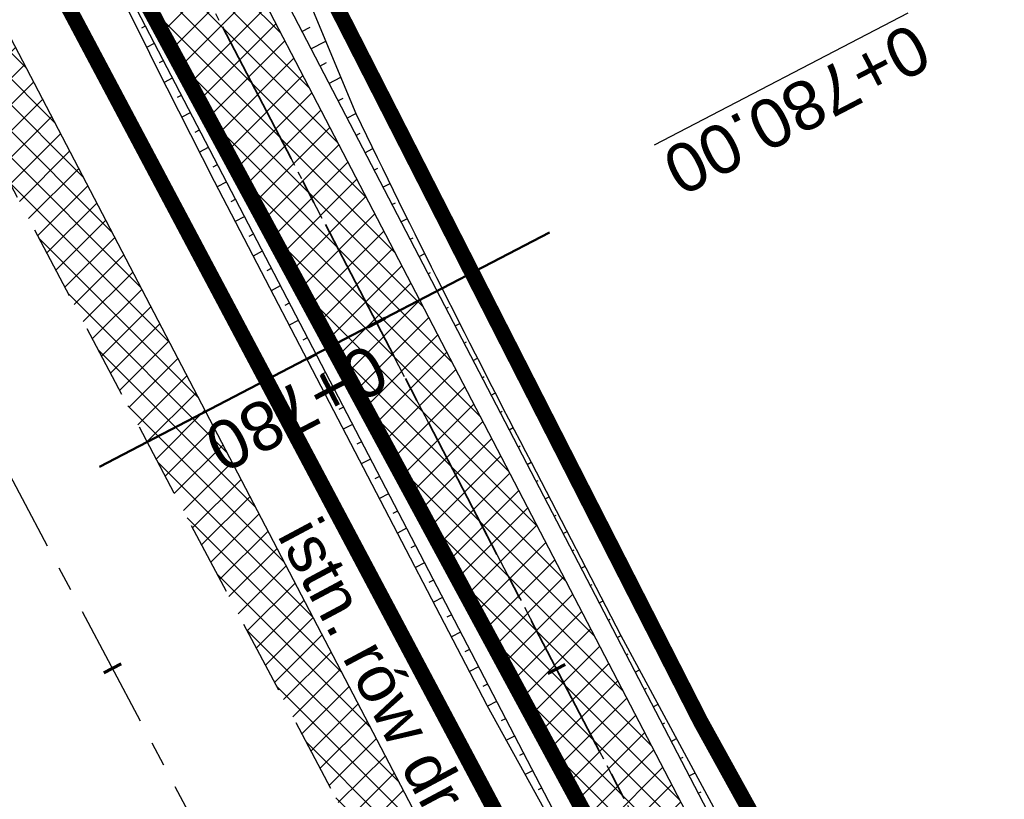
# Model space of a CAD drawing. Header units: metres. Extents: x 7529682 to 7533711, y 5721195 to 5727842.
# Tile 188 of 232: x 7530072 to 7530097, y 5727096 to 5727116. Entities that reach past the tile are written whole.
import ezdxf

# ---------------------------------------------------------------- set-up
doc = ezdxf.new("R2010")
doc.units = ezdxf.units.M
for name, pattern in [('817-dzialki-09-05-04$0$HIDDEN', [0.375, 0.25, -0.125]), ('ACAD_ISO05W100', [33, 24, -3, 0, -3, 0, -3]), ('CENTER', [50.800000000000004, 31.75, -6.35, 6.35, -6.35]), ('CENTER2', [28.575000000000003, 19.05, -3.175, 3.175, -3.175]), ('HIDDEN', [9.524999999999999, 6.35, -3.175])]:
    doc.linetypes.add(name, pattern=pattern)
for name, color, linetype in [('C-DROGI-SYTUACJA', 7, 'Continuous'), ('C-DROGI-SYTUACJA-ETYKIETY', 7, 'Continuous'), ('D-hatch-pobocza', 131, 'Continuous'), ('D-pobocza', 60, 'Continuous'), ('D-rowy', 160, 'Continuous'), ('D-skarpa', 2, 'Continuous'), ('D-skarpa-kreskowanie', 2, 'Continuous')]:
    doc.layers.add(name, color=color, linetype=linetype)
for name, color, linetype, lineweight, true_color in [('D-hatch-ciag-pieszo-rowerowy', 7, 'Continuous', 13, 0xff9f80), ('D-LR-etap-III', 7, '817-dzialki-09-05-04$0$HIDDEN', 50, 0x00008f), ('D-przekroje-pop', 7, 'Continuous', 50, 0x000099)]:
    doc.layers.add(name, color=color, linetype=linetype, lineweight=lineweight, true_color=true_color)
for name, color, linetype, lineweight in [('D-krawędzie', 3, 'Continuous', 30), ('D-obrzeża', 2, 'Continuous', 30), ('D-opisy', 2, 'Continuous', 30), ('D-oś', 10, 'CENTER', 30), ('D-pas-drogowy', 7, 'ACAD_ISO05W100', 50)]:
    doc.layers.add(name, color=color, linetype=linetype, lineweight=lineweight)
doc.layers.add('poprzeczki', color=7, linetype='Continuous', true_color=0x0000c7)
doc.styles.get("Standard").update_dxf_attribs({"font": 'arial.ttf'})
pattern_1 = [(45, (0, 0), (-0.3367596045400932, 0.3367596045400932), []), (135, (0, 0), (-0.3367596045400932, -0.3367596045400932), [])]

# ---------------------------------------------------------------- blocks, each defined once
blk = doc.blocks.new('AeccTickLine')
at = {"color": 0, "linetype": 'ByBlock', "lineweight": -2}
blk.add_line((0, 1), (-3.673819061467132e-16, -1), dxfattribs=at)

msp = doc.modelspace()

# ---------------------------------------------------------------- hatches: boundary and pattern name
at = {"layer": 'D-hatch-ciag-pieszo-rowerowy'}
h = msp.add_hatch(dxfattribs=at)
h.set_pattern_fill('ANSI37', color=256, scale=0.15, style=0)
h.set_pattern_definition(pattern_1)
h.paths.add_polyline_path([(7530087.678862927, 5727092.355615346), (7530089.82643199, 5727093.64472505), (7530088.918086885, 5727095.394145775), (7530067.691098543, 5727136.189728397), (7530050.056161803, 5727169.469378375), (7530031.715691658, 5727204.15672467), (7530016.02393302, 5727233.701768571), (7529998.202331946, 5727267.633669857), (7529996.200073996, 5727266.069395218), (7530013.813315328, 5727232.534205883), (7530029.506689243, 5727202.986120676), (7530047.847139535, 5727168.298814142), (7530065.47768309, 5727135.027454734), (7530086.699342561, 5727094.242115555)])
at = {"layer": 'D-hatch-pobocza'}
h = msp.add_hatch(dxfattribs=at)
h.set_pattern_fill('ANSI37', color=256, scale=0.15, style=0)
h.set_pattern_definition(pattern_1)
h.paths.add_polyline_path([(7530033.2, 5727187.89), (7530019.74, 5727212.96), (7530009.309999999, 5727233.03), (7529993.271317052, 5727263.708224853), (7529991.73786403, 5727262.451863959), (7530006.701701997, 5727234.141132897), (7530044.198460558, 5727163.133456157), (7530082.890091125, 5727090.20043586), (7530088.410620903, 5727079.7730674), (7530090.482093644, 5727079.127608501), (7530082.53, 5727094.32), (7530071.3, 5727115.82), (7530059.019999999, 5727138.69), (7530045.92, 5727163.31)])

# ---------------------------------------------------------------- linework, layer by layer
at = {"layer": 'C-DROGI-SYTUACJA', "color": 10, "linetype": 'CENTER2', "lineweight": 35, "ltscale": 0.2}
msp.add_lwpolyline([(7529994.784814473, 5727271.452278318), (7530014.918624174, 5727233.117987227), (7530030.611190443, 5727203.571422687), (7530048.95165067, 5727168.884096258), (7530066.58439081, 5727135.608591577), (7530088.791572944, 5727092.929201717), (7530119.442360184, 5727037.047053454), (7530133.979593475, 5727010.093640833), (7530160.01702296, 5726961.449550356), (7530183.786607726, 5726917.332915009), (7530204.666096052, 5726877.528243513), (7530227.908566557, 5726832.904262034), (7530259.102442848, 5726774.825526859, 0.06358496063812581), (7530264.988877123, 5726766.578101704), (7530268.469625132, 5726762.818326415, -0.06508397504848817), (7530272.968742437, 5726756.474687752), (7530281.4242284, 5726740.503672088, -0.06508397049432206), (7530284.141528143, 5726733.216691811), (7530284.890711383, 5726729.972348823, 0.06446268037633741), (7530289.361782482, 5726717.936811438), (7530322.483990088, 5726654.998261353), (7530339.922145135, 5726621.886334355)], format="xyb", dxfattribs=at)
at = {"layer": 'D-krawędzie', "linetype": 'HIDDEN', "ltscale": 0.3}
msp.add_lwpolyline([(7529971.475882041, 5727300.786382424), (7530006.701701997, 5727234.141132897), (7530044.198460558, 5727163.133456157), (7530082.890091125, 5727090.20043586), (7530098.687472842, 5727060.36179238), (7530131.997785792, 5726997.210008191), (7530163.821737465, 5726937.096607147), (7530204.081352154, 5726861.012519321), (7530247.819962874, 5726778.438272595), (7530252.219999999, 5726770.26), (7530259.735272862, 5726756.89951491), (7530263.781713, 5726749.286762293), (7530270.196482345, 5726737.095956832), (7530272.433334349, 5726732.818899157), (7530276.00888925, 5726725.597700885), (7530279.7, 5726718.02), (7530284.501430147, 5726708.939695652), (7530291.375516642, 5726695.939652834), (7530296.045865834, 5726687.107244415), (7530304.46414878, 5726671.186868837), (7530316.603827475, 5726648.181421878)], dxfattribs=at)
at = {"layer": 'D-LR-etap-III', "ltscale": 10, "flags": 128}
msp.add_lwpolyline([(7531750.474471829, 5723895.103125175, 0.4, 0.4, 0), (7531750.505, 5723895.13, 0.4, 0.4, 0), (7531682.71, 5724022.92, 0.4, 0.4, 0), (7531619.177023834, 5724147.203692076, 0.4, 0.4, 0), (7531592.308960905, 5724198.48863389, 0.4, 0.4, 0), (7531553.263875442, 5724272.918564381, 0.4, 0.4, 0), (7531504.019999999, 5724366.79, 0.4, 0.4, 0), (7531482.09, 5724407.62, 0.4, 0.4, 0), (7531412.350402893, 5724541.182759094, 0.4, 0.4, 0), (7531388.463669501, 5724586.929768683, 0.4, 0.4, 0), (7531345.12, 5724669.94, 0.4, 0.4, 0), (7531127.66, 5725081.67, 0.4, 0.4, 0), (7531059.253139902, 5725211.040795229, 0.4, 0.4, 0), (7531008.007244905, 5725307.953830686, 0.4, 0.4, 0), (7530964.181635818, 5725390.835555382, 0.4, 0.4, 0), (7530914.557354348, 5725484.683561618, 0.4, 0.4, 0), (7530865.243241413, 5725577.493975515, 0.4, 0.4, 0), (7530840.085257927, 5725624.058651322, 0.4, 0.4, 0), (7530802.559525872, 5725694.924584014, 0.4, 0.4, 0), (7530755.54, 5725787.51, 0.4, 0.4, 0), (7530708.717810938, 5725876.303221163, 0.4, 0.4, 0), (7530695.12, 5725902.09, 0.4, 0.4, 0), (7530642.91397006, 5726001.07839487, 0.4, 0.4, 0), (7530634.934723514, 5726016.146615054, 0.4, 0.4, 0), (7530610.820000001, 5726061.929999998, 0.4, 0.4, 0), (7530610.820000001, 5726061.929999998, 0.4, 0.4, 0), (7530607.21, 5726063.51, 0.4, 0.4, 0), (7530597.42, 5726080.68, 0.4, 0.4, 0), (7530591.16, 5726088.44, 0.4, 0.4, 0), (7530581.28, 5726107.21, 0.4, 0.4, 0), (7530571.29, 5726130.56, 0.4, 0.4, 0), (7530549.554994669, 5726171.527317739, 0.4, 0.4, 0), (7530531.014309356, 5726206.473807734, 0.4, 0.4, 0), (7530516.461208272, 5726236.016618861, 0.4, 0.4, 0), (7530500.798929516, 5726266.141265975, 0.4, 0.4, 0), (7530491.349999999, 5726283.94, 0.4, 0.4, 0), (7530482.4, 5726303.41, 0.4, 0.4, 0), (7530482.4, 5726303.41, 0.4, 0.4, 0), (7530450.41, 5726357.28, 0.4, 0.4, 0), (7530397.759396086, 5726458.499907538, 0.4, 0.4, 0), (7530334.707815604, 5726583.664702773, 0.4, 0.4, 0), (7530303.939274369, 5726645.167943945, 0.4, 0.4, 0), (7530300.509779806, 5726651.777515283, 0.4, 0.4, 0), (7530289.213532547, 5726671.966724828, 0.4, 0.4, 0), (7530281.54, 5726685.57, 0.4, 0.4, 0), (7530261.37085633, 5726724.163374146, 0.4, 0.4, 0), (7530254.03, 5726738.21, 0.4, 0.4, 0), (7530197.219999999, 5726845.06, 0.4, 0.4, 0), (7530194.71, 5726849.15, 0.4, 0.4, 0), (7530195.92, 5726850.75, 0.4, 0.4, 0), (7530170.546669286, 5726892.961489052, 0.4, 0.4, 0), (7530143.174718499, 5726945.065838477, 0.4, 0.4, 0), (7530105.059999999, 5727018.32, 0.4, 0.4, 0), (7530100.059999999, 5727027.16, 0.4, 0.4, 0), (7530062.318670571, 5727099.625398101, 0.4, 0.4, 0), (7530015.378537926, 5727189.420463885, 0.4, 0.4, 0), (7529983.207960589, 5727250.206596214, 0.4, 0.4, 0), (7529953.284293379, 5727306.74720398, 0.4, 0.4, 0), (7529900.67053443, 5727406.15903814, 0.4, 0.4, 0), (7529890.630239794, 5727425.131178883, 0.4, 0.4, 0), (7529875.155383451, 5727454.426350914, 0.4, 0.4, 0), (7529857.560096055, 5727487.787346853, 0.4, 0.4, 0), (7529835.194401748, 5727530.19312405, 0.4, 0.4, 0), (7529811.740544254, 5727574.662079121, 0.4, 0.4, 0), (7529792.101859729, 5727611.922638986, 0.4, 0.4, 0), (7529768.066117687, 5727657.469613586, 0.4, 0.4, 0), (7529755.210566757, 5727682.131373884, 0.4, 0.4, 0), (7529753.309999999, 5727681.13, 0.4, 0.4, 0), (7529739.21, 5727707.77, 0.4, 0.4, 0), (7529735.394745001, 5727711.251990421, 0.4, 0.4, 0), (7529725.42, 5727730.2, 0.4, 0.4, 0), (7529723.55, 5727729.88, 0.4, 0.4, 0), (7529695.566668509, 5727782.932080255, 0.4, 0.4, 0), (7529717.67971874, 5727794.024357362, 0.4, 0.4, 0), (7529736.274870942, 5727758.647400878, 0.4, 0.4, 0), (7529736.274870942, 5727758.647400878, 0.4, 0.4, 0), (7529744.511003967, 5727750.406106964, 0.4, 0.4, 0), (7529744.511003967, 5727750.406106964, 0.4, 0.4, 0), (7529750.282568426, 5727738.549848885, 0.4, 0.4, 0), (7529777.108510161, 5727687.569424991, 0.4, 0.4, 0), (7529796.51537536, 5727651.329932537, 0.4, 0.4, 0), (7529814.937945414, 5727616.793170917, 0.4, 0.4, 0), (7529839.006722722, 5727572.303976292, 0.4, 0.4, 0), (7529860.617626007, 5727532.509108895, 0.4, 0.4, 0), (7529882.348967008, 5727491.504261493, 0.4, 0.4, 0), (7529904.865139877, 5727449.096370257, 0.4, 0.4, 0), (7529920.747384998, 5727418.884773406, 0.4, 0.4, 0), (7529946.676504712, 5727368.547487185, 0.4, 0.4, 0), (7529972.024701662, 5727320.573310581, 0.4, 0.4, 0), (7529987.740014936, 5727290.153392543, 0.4, 0.4, 0), (7529996.497385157, 5727273.661630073, 0.4, 0.4, 0), (7530017.541471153, 5727234.202689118, 0.4, 0.4, 0), (7530033.053657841, 5727204.864166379, 0.4, 0.4, 0), (7530051.622983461, 5727170.222745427, 0.4, 0.4, 0), (7530069.276612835, 5727137.015751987, 0.4, 0.4, 0), (7530089.385386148, 5727097.533639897, 0.4, 0.4, 0), (7530109.712512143, 5727060.746615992, 0.4, 0.4, 0), (7530136.769722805, 5727011.640131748, 0.4, 0.4, 0), (7530162.446686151, 5726962.743777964, 0.4, 0.4, 0), (7530187.674104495, 5726916.992101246, 0.4, 0.4, 0), (7530207.820739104, 5726879.335323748, 0.4, 0.4, 0), (7530230.625609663, 5726834.518686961, 0.4, 0.4, 0), (7530262.288093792, 5726776.61832811, 0.4, 0.4, 0), (7530277.509672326, 5726760.213143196, 0.4, 0.4, 0), (7530286.036865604, 5726744.106684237, 0.4, 0.4, 0), (7530288.097472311, 5726735.884066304, 0.4, 0.4, 0), (7530290.393870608, 5726725.046963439, 0.4, 0.4, 0), (7530296.17664807, 5726713.582980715, 0.4, 0.4, 0), (7530302.726195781, 5726701.18226779, 0.4, 0.4, 0), (7530325.685047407, 5726657.466383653, 0.4, 0.4, 0), (7530343.243978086, 5726623.648592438, 0.4, 0.4, 0), (7530360.229820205, 5726591.746871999, 0.4, 0.4, 0), (7530383.20855044, 5726548.059469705, 0.4, 0.4, 0), (7530406.017875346, 5726503.605514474, 0.4, 0.4, 0), (7530427.464919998, 5726462.620289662, 0.4, 0.4, 0), (7530447.9278544, 5726424.388014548, 0.4, 0.4, 0), (7530471.126878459, 5726379.920667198, 0.4, 0.4, 0), (7530490.501003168, 5726343.033350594, 0.4, 0.4, 0), (7530509.499458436, 5726306.733076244, 0.4, 0.4, 0), (7530529.890269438, 5726267.244072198, 0.4, 0.4, 0), (7530543.852446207, 5726238.990319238, 0.4, 0.4, 0), (7530554.808897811, 5726218.943990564, 0.4, 0.4, 0), (7530559.027108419, 5726212.223286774, 0.4, 0.4, 0), (7530563.060988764, 5726206.409670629, 0.4, 0.4, 0), (7530566.93354971, 5726200.463543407, 0.4, 0.4, 0), (7530569.771022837, 5726194.901501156, 0.4, 0.4, 0), (7530571.47319415, 5726191.282350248, 0.4, 0.4, 0), (7530572.839142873, 5726188.024533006, 0.4, 0.4, 0), (7530575.295071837, 5726182.034664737, 0.4, 0.4, 0), (7530579.736851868, 5726173.306070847, 0.4, 0.4, 0), (7530583.3, 5726167.41, 0.4, 0.4, 0), (7530593.4, 5726163.33, 0.4, 0.4, 0), (7530598.618375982, 5726155.264489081, 0.4, 0.4, 0), (7530608.258304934, 5726140.497132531, 0.4, 0.4, 0), (7530603.269999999, 5726136.83, 0.4, 0.4, 0), (7530606.53, 5726131.84, 0.4, 0.4, 0), (7530604.239057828, 5726124.21679044, 0.4, 0.4, 0), (7530605.847136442, 5726121.630127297, 0.4, 0.4, 0), (7530608.971611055, 5726116.164124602, 0.4, 0.4, 0), (7530618.114293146, 5726097.791111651, 0.4, 0.4, 0), (7530651.213125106, 5726034.959524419, 0.4, 0.4, 0), (7530670.243741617, 5725998.61095082, 0.4, 0.4, 0), (7530698.075474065, 5725945.952624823, 0.4, 0.4, 0), (7530716.505955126, 5725911.3051464, 0.4, 0.4, 0), (7530735.223454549, 5725875.667401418, 0.4, 0.4, 0), (7530752.504235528, 5725842.154920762, 0.4, 0.4, 0), (7530778.310652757, 5725793.501254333, 0.4, 0.4, 0), (7530797.499961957, 5725756.381811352, 0.4, 0.4, 0), (7530812.518974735, 5725728.28874362, 0.4, 0.4, 0), (7530820.039295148, 5725713.160404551, 0.4, 0.4, 0), (7530822.422446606, 5725710.193574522, 0.4, 0.4, 0), (7530833.154893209, 5725688.800634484, 0.4, 0.4, 0), (7530849.629354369, 5725656.158601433, 0.4, 0.4, 0), (7530867.98290276, 5725621.963939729, 0.4, 0.4, 0), (7530872.629809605, 5725612.88760475, 0.4, 0.4, 0), (7530880.354488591, 5725597.594500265, 0.4, 0.4, 0), (7530883.839446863, 5725593.389159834, 0.4, 0.4, 0), (7530891.782113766, 5725587.763349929, 0.4, 0.4, 0), (7530895.038670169, 5725584.280746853, 0.4, 0.4, 0), (7530897.033644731, 5725580.941110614, 0.4, 0.4, 0), (7530900.951646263, 5725579.945856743, 0.4, 0.4, 0), (7530904.80970798, 5725571.977328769, 0.4, 0.4, 0), (7530903.682362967, 5725568.566434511, 0.4, 0.4, 0), (7530908.900614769, 5725558.844845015, 0.4, 0.4, 0), (7530910.252030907, 5725545.671606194, 0.4, 0.4, 0), (7530912.872986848, 5725538.645543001, 0.4, 0.4, 0), (7530945.278171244, 5725478.464284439, 0.4, 0.4, 0), (7530959.692318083, 5725450.24628822, 0.4, 0.4, 0), (7531002.82670893, 5725368.192370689, 0.4, 0.4, 0), (7531044.703532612, 5725290.314293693, 0.4, 0.4, 0), (7531064.098839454, 5725253.212562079, 0.4, 0.4, 0), (7531083.010253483, 5725216.677517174, 0.4, 0.4, 0), (7531113.013137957, 5725158.465613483, 0.4, 0.4, 0), (7531137.364304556, 5725113.07076138, 0.4, 0.4, 0), (7531150.830830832, 5725086.711759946, 0.4, 0.4, 0), (7531159.745663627, 5725076.640848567, 0.4, 0.4, 0), (7531166.309999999, 5725074.58, 0.4, 0.4, 0), (7531172.29, 5725062.58, 0.4, 0.4, 0), (7531170.589828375, 5725055.605912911, 0.4, 0.4, 0), (7531173.732823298, 5725044.080706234, 0.4, 0.4, 0), (7531215.342008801, 5724964.859648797, 0.4, 0.4, 0), (7531238.054496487, 5724921.684649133, 0.4, 0.4, 0), (7531262.389821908, 5724875.282876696, 0.4, 0.4, 0), (7531295.587160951, 5724811.265731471, 0.4, 0.4, 0), (7531348.487908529, 5724712.362812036, 0.4, 0.4, 0), (7531363.740817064, 5724682.68394264, 0.4, 0.4, 0), (7531366.986905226, 5724675.865317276, 0.4, 0.4, 0), (7531382.541261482, 5724646.110625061, 0.4, 0.4, 0), (7531401.299165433, 5724610.874551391, 0.4, 0.4, 0), (7531428.964837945, 5724558.862274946, 0.4, 0.4, 0), (7531449.111202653, 5724520.397801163, 0.4, 0.4, 0), (7531477.292992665, 5724465.831467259, 0.4, 0.4, 0), (7531500.996290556, 5724421.112506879, 0.4, 0.4, 0), (7531512.121834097, 5724400.549045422, 0.4, 0.4, 0), (7531513.78163794, 5724396.757451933, 0.4, 0.4, 0), (7531526.32, 5724379.39, 0.4, 0.4, 0), (7531566.783642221, 5724302.73628205, 0.4, 0.4, 0), (7531578.579156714, 5724282.774819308, 0.4, 0.4, 0), (7531584.232619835, 5724273.111246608, 0.4, 0.4, 0), (7531590.109283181, 5724263.508189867, 0.4, 0.4, 0), (7531593.027899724, 5724258.771479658, 0.4, 0.4, 0), (7531595.711841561, 5724254.226824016, 0.4, 0.4, 0), (7531601.659976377, 5724243.898197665, 0.4, 0.4, 0), (7531606.097733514, 5724235.986407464, 0.4, 0.4, 0), (7531609.382207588, 5724230.799061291, 0.4, 0.4, 0), (7531611.580260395, 5724227.671180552, 0.4, 0.4, 0), (7531612.707802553, 5724225.86410867, 0.4, 0.4, 0), (7531618.665224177, 5724214.480919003, 0.4, 0.4, 0), (7531619.885522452, 5724212.333950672, 0.4, 0.4, 0), (7531620.931818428, 5724210.787064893, 0.4, 0.4, 0), (7531623.518605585, 5724207.111542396, 0.4, 0.4, 0), (7531626.143926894, 5724203.61306897, 0.4, 0.4, 0), (7531632.022984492, 5724196.485954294, 0.4, 0.4, 0), (7531653.949089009, 5724152.617641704, 0.4, 0.4, 0), (7531656.750690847, 5724143.103797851, 0.4, 0.4, 0), (7531659.61440691, 5724133.254504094, 0.4, 0.4, 0), (7531661.627147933, 5724128.646047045, 0.4, 0.4, 0.01093811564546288), (7531674.314987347, 5724101.43546424, 0.4, 0.4, 0), (7531685.137626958, 5724081.408252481, 0.4, 0.4, 0), (7531692.159945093, 5724066.277333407, 0.4, 0.4, 0), (7531699.662164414, 5724051.388120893, 0.4, 0.4, 0), (7531704.480624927, 5724040.808561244, 0.4, 0.4, 0), (7531704.480624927, 5724040.808561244, 0.4, 0.4, 0), (7531704.401251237, 5724037.368913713, 0.4, 0.4, 0), (7531720.383609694, 5724003.441317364, 0.4, 0.4, 0), (7531728.79890528, 5723986.206298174, 0.4, 0.4, 0), (7531733.237926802, 5723977.192631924, 0.4, 0.4, 0), (7531736.750027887, 5723969.505210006, 0.4, 0.4, 0), (7531737.336143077, 5723968.518916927, 0.4, 0.4, 0), (7531738.285051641, 5723967.699360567, 0.4, 0.4, 0), (7531742.180915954, 5723962.346428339, 0.4, 0.4, 0), (7531744.286141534, 5723958.615526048, 0.4, 0.4, 0), (7531755.393260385, 5723944.192617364, 0.4, 0.4, 0), (7531758.69, 5723936.76, 0.4, 0.4, 0), (7531780.08, 5723929.25, 0.4, 0.4, 0), (7531792.611989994, 5723906.337708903, 0.4, 0.4, 0), (7531792.611989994, 5723906.337708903, 0.4, 0.4, 0), (7531756.962094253, 5723883.055323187, 0.4, 0.4, 0), (7531750.46, 5723895.130000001, 0.4, 0.4, 0), (7531750.46, 5723895.130000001, 0, 0, 0)], format="xyseb", dxfattribs=at)
at = {"layer": 'D-obrzeża'}
for points in [[(7530255.070830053, 5726779.690066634), (7530226.803596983, 5726832.319792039), (7530203.558300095, 5726876.949199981), (7530182.682878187, 5726916.746119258), (7530158.915773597, 5726960.858151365), (7530132.878471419, 5727009.502004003), (7530118.344271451, 5727036.449792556), (7530087.649834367, 5727092.411522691), (7530086.699342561, 5727094.242115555), (7530065.47768309, 5727135.027454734), (7530047.847139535, 5727168.298814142), (7530029.506689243, 5727202.986120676), (7530013.813315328, 5727232.534205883), (7529993.681375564, 5727270.864936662)], [(7530097.920401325, 5727078.884914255), (7530089.894115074, 5727093.518343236), (7530067.691098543, 5727136.189728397), (7530050.056161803, 5727169.469378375), (7530031.715691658, 5727204.15672467), (7530016.02393302, 5727233.701768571), (7529998.204604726, 5727267.629342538)]]:
    msp.add_lwpolyline(points, dxfattribs=at)
at = {"layer": 'D-oś', "ltscale": 0.1}
msp.add_lwpolyline([(7530313.508365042, 5726646.547986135), (7530301.370075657, 5726669.550802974), (7530292.95179271, 5726685.471178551), (7530288.281443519, 5726694.303586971), (7530281.407357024, 5726707.303629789), (7530276.578826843, 5726716.435184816), (7530272.867295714, 5726724.054807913), (7530269.313944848, 5726731.231162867), (7530267.097066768, 5726735.470028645), (7530260.687746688, 5726747.650478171), (7530256.664309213, 5726755.219954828), (7530249.153360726, 5726768.572752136), (7530244.732367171, 5726776.789976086), (7530200.987754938, 5726859.375553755), (7530160.728462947, 5726935.45903188), (7530128.903273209, 5726995.57477155), (7530095.592978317, 5727058.726521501), (7530079.798237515, 5727088.5601794), (7530041.105041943, 5727161.496149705), (7530003.607351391, 5727232.505591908), (7529968.380651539, 5727299.152506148)], dxfattribs=at)
at = {"layer": 'D-oś', "ltscale": 0.03}
msp.add_lwpolyline([(7529994.784814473, 5727271.452278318), (7530014.918624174, 5727233.117987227), (7530030.611190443, 5727203.571422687), (7530048.95165067, 5727168.884096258), (7530066.58439081, 5727135.608591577), (7530088.791572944, 5727092.929201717), (7530119.442360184, 5727037.047053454), (7530133.979593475, 5727010.093640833), (7530160.01702296, 5726961.449550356), (7530183.786607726, 5726917.332915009), (7530204.666096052, 5726877.528243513), (7530227.908566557, 5726832.904262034), (7530259.102442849, 5726774.825526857, 0.06358496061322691), (7530264.988877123, 5726766.578101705), (7530268.469625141, 5726762.818326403, -0.06508397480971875), (7530272.968742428, 5726756.474687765), (7530281.424228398, 5726740.503672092, -0.06508397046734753), (7530284.141528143, 5726733.216691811), (7530284.890711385, 5726729.972348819, 0.06446268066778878), (7530289.361782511, 5726717.936811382), (7530322.48423269, 5726654.997800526)], format="xyb", dxfattribs=at)
at = {"layer": 'D-pas-drogowy', "ltscale": 0.2, "flags": 128}
msp.add_lwpolyline([(7531633.018560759, 5724182.834272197, 0.4, 0.4, 0), (7531617.558899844, 5724211.608162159, 0.4, 0.4, 0), (7531566.783642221, 5724302.73628205, 0.4, 0.4, 0), (7531538.419082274, 5724356.469679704, 0.4, 0.4, 0), (7531526.32, 5724379.39, 0.4, 0.4, 0), (7531516.102085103, 5724393.607319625, 0.4, 0.4, 0.001485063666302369), (7531513.78037409, 5724396.837773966, 0.4, 0.4, 0), (7531501.87, 5724413.41, 0.4, 0.4, 0), (7531474.926107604, 5724464.507896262, 0.4, 0.4, 0), (7531446.200436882, 5724518.992313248, 0.4, 0.4, 0), (7531424.962185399, 5724559.262257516, 0.4, 0.4, 0), (7531398.444460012, 5724609.565801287, 0.4, 0.4, 0), (7531379.647455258, 5724645.216004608, 0.4, 0.4, 0), (7531365.23, 5724672.56, 0.4, 0.4, 0), (7531341.305752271, 5724717.915356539, 0.4, 0.4, 0), (7531312.899996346, 5724771.788898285, 0.4, 0.4, 0), (7531292.590923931, 5724810.306502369, 0.4, 0.4, 0), (7531259.391619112, 5724873.271351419, 0.4, 0.4, 0), (7531233.740401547, 5724921.922582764, 0.4, 0.4, 0), (7531203.072738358, 5724980.092044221, 0.4, 0.4, 0), (7531173.471398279, 5725036.225177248, 0.4, 0.4, 0), (7531168.269999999, 5725046.09, 0.4, 0.4, 0), (7531172.29, 5725062.58, 0.4, 0.4, 0), (7531166.309999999, 5725074.58, 0.4, 0.4, 0), (7531150.32, 5725079.6, 0.4, 0.4, 0), (7531141.5, 5725096.43, 0.4, 0.4, 0), (7531109.311735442, 5725157.814415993, 0.4, 0.4, 0), (7531086.641300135, 5725201.047918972, 0.4, 0.4, 0), (7531059.198258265, 5725253.383662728, 0.4, 0.4, 0), (7531028.206828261, 5725312.48946212, 0.4, 0.4, 0), (7530999.104694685, 5725367.990143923, 0.4, 0.4, 0), (7530956.247527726, 5725449.724815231, 0.4, 0.4, 0), (7530924.397774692, 5725510.463768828, 0.4, 0.4, 0), (7530897.509999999, 5725561.74, 0.4, 0.4, 0), (7530894.46, 5725566.14, 0.4, 0.4, 0), (7530892.16, 5725570.49, 0.4, 0.4, 0), (7530869.362688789, 5725613.307018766, 0.4, 0.4, 0), (7530861.693971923, 5725627.704613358, 0.4, 0.4, 0), (7530852.74, 5725644.52, 0.4, 0.4, 0), (7530831.509999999, 5725684.2, 0.4, 0.4, 0), (7530811.13, 5725722.52, 0.4, 0.4, 0), (7530792.3476413, 5725757.940652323, 0.4, 0.4, 0), (7530768.03, 5725803.8, 0.4, 0.4, 0), (7530748.768542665, 5725840.178507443, 0.4, 0.4, 0), (7530727.7, 5725879.97, 0.4, 0.4, 0), (7530712.0981582, 5725909.54523909, 0.4, 0.4, 0), (7530693.644105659, 5725944.645156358, 0.4, 0.4, 0), (7530665.702224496, 5725997.538976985, 0.4, 0.4, 0), (7530641.759999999, 5726042.88, 0.4, 0.4, 0), (7530616.5, 5726091.48, 0.4, 0.4, 0), (7530604.628439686, 5726114.319880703, 0.4, 0.4, -0.007762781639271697), (7530602.5, 5726118.43, 0.4, 0.4, 0), (7530603.992037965, 5726123.394821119, 0.4, 0.4, 0), (7530606.53, 5726131.84, 0.4, 0.4, 0), (7530603.269999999, 5726136.83, 0.4, 0.4, 0), (7530593.775620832, 5726151.368713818, 0.4, 0.4, 0), (7530590.202637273, 5726156.84001263, 0.4, 0.4, 0), (7530583.3, 5726167.41, 0.4, 0.4, 0), (7530580.578343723, 5726170.427567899, 0.4, 0.4, 0), (7530575.849999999, 5726175.67, 0.4, 0.4, 0), (7530569.009999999, 5726186.66, 0.4, 0.4, 0), (7530562.555322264, 5726199.189409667, 0.4, 0.4, 0), (7530555.67, 5726211.39, 0.4, 0.4, 0), (7530548.29, 5726224.23, 0.4, 0.4, 0), (7530540.58, 5726237.71, 0.4, 0.4, 0), (7530532.679999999, 5726252.65, 0.4, 0.4, 0), (7530524.059999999, 5726269.35, 0.4, 0.4, 0), (7530502.82, 5726309.91, 0.4, 0.4, 0), (7530488.83, 5726336.63, 0.4, 0.4, 0), (7530466.03, 5726380.16, 0.4, 0.4, 0), (7530438.469999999, 5726432.77, 0.4, 0.4, 0), (7530424.53, 5726459.09, 0.4, 0.4, 0), (7530401.63, 5726502.97, 0.4, 0.4, 0), (7530383.38, 5726538.06, 0.4, 0.4, 0), (7530353.969999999, 5726593.52, 0.4, 0.4, 0), (7530338.469999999, 5726622.74, 0.4, 0.4, 0), (7530322.009999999, 5726653.88, 0.4, 0.4, 0), (7530297.54, 5726700.33, 0.4, 0.4, 0), (7530287.38, 5726719.6, 0.4, 0.4, 0), (7530285.94993921, 5726722.315508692, 0.4, 0.4, 0), (7530280.259999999, 5726733.12, 0.4, 0.4, 0), (7530266.73, 5726758.74, 0.4, 0.4, 0), (7530260.42, 5726770.47, 0.4, 0.4, 0), (7530253.25, 5726783.82, 0.4, 0.4, 0), (7530244.95, 5726799.33, 0.4, 0.4, 0), (7530239.389999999, 5726808.49, 0.4, 0.4, 0), (7530238.29, 5726807.9, 0.4, 0.4, 0), (7530218.11, 5726850.67, 0.4, 0.4, 0), (7530175.906646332, 5726928.168028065, 0.4, 0.4, 0), (7530096.679999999, 5727076.15, 0.4, 0.4, 0), (7530094.679999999, 5727079.89, 0.4, 0.4, 0), (7530064.59693469, 5727135.522637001, 0.4, 0.4, 0), (7530046.730970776, 5727168.8921561, 0.4, 0.4, 0), (7530025.803045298, 5727208.461374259, 0.4, 0.4, 0), (7530012.846501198, 5727232.979315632, 0.4, 0.4, 0), (7529994.15, 5727268.45, 0.4, 0.4, 0), (7529981.670868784, 5727291.93018666, 0.4, 0.4, 0), (7529949.889999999, 5727351.73, 0.4, 0.4, 0), (7529924.75, 5727399.03, 0.4, 0.4, 0), (7529915.515824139, 5727417.099754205, 0.4, 0.4, 0), (7529885.83, 5727475.19, 0.4, 0.4, 0), (7529862.559999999, 5727519.97, 0.4, 0.4, 0), (7529852.984923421, 5727538.191086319, 0.4, 0.4, 0), (7529836.513084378, 5727569.51130111, 0.4, 0.4, 0), (7529815.36890814, 5727609.140983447, 0.4, 0.4, 0), (7529792.795203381, 5727651.247499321, 0.4, 0.4, 0), (7529774.199114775, 5727685.858348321, 0.4, 0.4, 0), (7529746.966026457, 5727736.059440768, 0.4, 0.4, 0), (7529733.92, 5727757.62, 0.4, 0.4, 0), (7529708.607472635, 5727806.388536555, 0.4, 0.4, 0), (7529688.491967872, 5727796.344621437, 0.4, 0.4, 0), (7529723.55, 5727729.88, 0.4, 0.4, 0), (7529725.42, 5727730.2, 0.4, 0.4, 0), (7529735.38, 5727711.28, 0.4, 0.4, 0), (7529739.21, 5727707.77, 0.4, 0.4, 0), (7529753.309999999, 5727681.13, 0.4, 0.4, 0), (7529755.178396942, 5727682.114424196, 0.4, 0.4, 0), (7529792.101859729, 5727611.922638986, 0.4, 0.4, 0), (7529811.740544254, 5727574.662079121, 0.4, 0.4, 0), (7529835.194401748, 5727530.19312405, 0.4, 0.4, 0), (7529857.560096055, 5727487.787346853, 0.4, 0.4, 0), (7529875.155383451, 5727454.426350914, 0.4, 0.4, 0), (7529890.630239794, 5727425.131178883, 0.4, 0.4, 0), (7529900.67053443, 5727406.15903814, 0.4, 0.4, 0), (7529953.284293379, 5727306.74720398, 0.4, 0.4, 0), (7529983.207960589, 5727250.206596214, 0.4, 0.4, 0), (7530015.378537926, 5727189.420463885, 0.4, 0.4, 0), (7530062.318670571, 5727099.625398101, 0.4, 0.4, 0), (7530100.059999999, 5727027.16, 0.4, 0.4, 0), (7530105.059999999, 5727018.32, 0.4, 0.4, 0), (7530143.174718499, 5726945.065838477, 0.4, 0.4, 0), (7530170.546669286, 5726892.961489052, 0.4, 0.4, 0), (7530195.92, 5726850.75, 0.4, 0.4, 0), (7530194.71, 5726849.15, 0.4, 0.4, 0), (7530197.219999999, 5726845.06, 0.4, 0.4, 0), (7530254.03, 5726738.21, 0.4, 0.4, 0), (7530261.37085633, 5726724.163374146, 0.4, 0.4, 0), (7530281.54, 5726685.57, 0.4, 0.4, 0), (7530289.213532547, 5726671.966724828, 0.4, 0.4, 0), (7530300.509779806, 5726651.777515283, 0.4, 0.4, 0), (7530303.939274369, 5726645.167943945, 0.4, 0.4, 0), (7530334.707815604, 5726583.664702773, 0.4, 0.4, 0), (7530397.759396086, 5726458.499907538, 0.4, 0.4, 0), (7530450.41, 5726357.28, 0.4, 0.4, 0), (7530482.4, 5726303.41, 0.4, 0.4, 0), (7530483.687990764, 5726301.003383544, 0.4, 0.4, 0), (7530491.349999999, 5726283.94, 0.4, 0.4, 0), (7530512.67, 5726243.78, 0.4, 0.4, 0), (7530529.429999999, 5726209.46, 0.4, 0.4, 0), (7530571.29, 5726130.56, 0.4, 0.4, 0), (7530581.28, 5726107.21, 0.4, 0.4, 0), (7530591.16, 5726088.44, 0.4, 0.4, 0), (7530597.42, 5726080.68, 0.4, 0.4, 0), (7530607.21, 5726063.51, 0.4, 0.4, 0), (7530610.820000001, 5726061.929999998, 0.4, 0.4, 0), (7530634.934723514, 5726016.146615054, 0.4, 0.4, 0), (7530642.91397006, 5726001.07839487, 0.4, 0.4, 0), (7530695.12, 5725902.09, 0.4, 0.4, 0), (7530708.717810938, 5725876.303221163, 0.4, 0.4, 0), (7530755.54, 5725787.51, 0.4, 0.4, 0), (7530802.559525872, 5725694.924584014, 0.4, 0.4, 0), (7530840.085257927, 5725624.058651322, 0.4, 0.4, 0), (7530865.243241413, 5725577.493975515, 0.4, 0.4, 0), (7530914.557354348, 5725484.683561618, 0.4, 0.4, 0), (7530964.181635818, 5725390.835555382, 0.4, 0.4, 0), (7531008.007244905, 5725307.953830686, 0.4, 0.4, 0), (7531059.253139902, 5725211.040795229, 0.4, 0.4, 0), (7531127.66, 5725081.67, 0.4, 0.4, 0), (7531345.12, 5724669.94, 0.4, 0.4, 0), (7531388.463669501, 5724586.929768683, 0.4, 0.4, 0), (7531412.350402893, 5724541.182759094, 0.4, 0.4, 0), (7531482.09, 5724407.62, 0.4, 0.4, 0), (7531504.019999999, 5724366.79, 0.4, 0.4, 0), (7531519.374444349, 5724337.520497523, 0.4, 0.4, 0), (7531563.748815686, 5724252.931583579, 0.4, 0.4, 0), (7531602.175111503, 5724179.681224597, 0.4, 0.4, 0), (7531619.177023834, 5724147.203692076, 0.4, 0.4, 0), (7531625.038493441, 5724135.63500206, 0.4, 0.4, 0), (7531656.796442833, 5724073.31633882, 0.4, 0.4, 0), (7531675.12, 5724037.36, 0.4, 0.4, 0), (7531682.71, 5724022.92, 0.4, 0.4, 0), (7531705.565196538, 5723979.810545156, 0.4, 0.4, 0), (7531736.605941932, 5723921.261514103, 0.4, 0.4, 0), (7531750.46, 5723895.130000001, 0.4, 0.4, 0), (7531740.769999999, 5723886.56, 0.4, 0.4, 0), (7531732.86, 5723885, 0.4, 0.4, 0), (7531722.179999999, 5723887.77, 0.4, 0.4, 0), (7531729.87, 5723862.17, 0.4, 0.4, 0), (7531742.92, 5723861.93, 0.4, 0.4, 0), (7531763.71, 5723859.52, 0.4, 0.4, 0), (7531768.42, 5723854.12, 0.4, 0.4, 0), (7531787.42, 5723817.97, 0.4, 0.4, 0), (7531795.57, 5723809.82, 0.4, 0.4, 0), (7531816.346897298, 5723819.850397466, 0.4, 0.4, 0), (7531816.346897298, 5723819.850397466, 0.4, 0.4, 0), (7531805.059999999, 5723843.23, 0.4, 0.4, 0), (7531803.61, 5723886.23, 0.4, 0.4, 0), (7531803.61, 5723886.23, 0.4, 0.4, 0), (7531780.08, 5723929.25, 0.4, 0.4, 0), (7531758.69, 5723936.76, 0.4, 0.4, 0), (7531749.3590272, 5723946.412126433, 0.4, 0.4, 0), (7531742.71, 5723953.29, 0.4, 0.4, 0), (7531735.177368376, 5723967.877529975, 0.4, 0.4, 0), (7531722.37, 5723992.68, 0.4, 0.4, 0), (7531705.041669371, 5724030.885563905, 0.4, 0.4, 0), (7531699.469999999, 5724043.17, 0.4, 0.4, 0), (7531692.69, 5724058.11, 0.4, 0.4, 0), (7531679.672010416, 5724084.016803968, 0.4, 0.4, 0), (7531674.55, 5724094.21, 0.4, 0.4, 0), (7531666.633166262, 5724114.002855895, 0.4, 0.4, 0), (7531649, 5724153.82, 0.4, 0.4, 0), (7531641.49, 5724149.34, 0.4, 0.4, 0), (7531626.04, 5724179.34, 0.4, 0.4, 0), (7531633.03, 5724182.84, 0, 0, 0)], format="xyseb", dxfattribs=at)
at = {"layer": 'D-pobocza'}
for points in [[(7529998.605358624, 5727267.941621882), (7530016.466056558, 5727233.935281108), (7530032.157492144, 5727204.390845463), (7530050.498179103, 5727169.703089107), (7530068.133781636, 5727136.422183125), (7530090.335136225, 5727093.753992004), (7530120.979684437, 5727037.883218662), (7530135.521164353, 5727010.921932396), (7530161.558772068, 5726962.277508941), (7530185.331829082, 5726918.154429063), (7530206.217010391, 5726878.338904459), (7530218.181818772, 5726855.367276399)], [(7529995.799622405, 5727265.75654029), (7530013.37119179, 5727232.300693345), (7530029.06488876, 5727202.751999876), (7530047.405122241, 5727168.065103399), (7530065.034999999, 5727134.795000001), (7530087.248009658, 5727092.104411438), (7530117.905035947, 5727036.210888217), (7530132.438022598, 5727009.265349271), (7530158.475273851, 5726960.621591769), (7530182.241386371, 5726916.511400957), (7530203.115181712, 5726876.717582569), (7530214.729929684, 5726854.418046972)], [(7530090.482093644, 5727079.127608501), (7530082.53, 5727094.32), (7530071.3, 5727115.82), (7530059.019999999, 5727138.69), (7530045.92, 5727163.31), (7530033.2, 5727187.89), (7530019.74, 5727212.96), (7530009.309999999, 5727233.03), (7529993.271317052, 5727263.708224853)]]:
    msp.add_lwpolyline(points, dxfattribs=at)
at = {"layer": 'D-przekroje-pop', "extrusion": (0.4615801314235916, -0.8870985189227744, 0), "elevation": -1604772.986915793}
msp.add_lwpolyline([(9323447.921297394, 0), (9323442.921297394, 0), (9323434.921297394, 0)], dxfattribs=at)
at = {"layer": 'D-rowy', "linetype": 'HIDDEN', "ltscale": 0.1, "const_width": 0.4, "flags": 128}
msp.add_lwpolyline([(7530210.965394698, 5726857.16211251), (7530158.808792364, 5726954.519938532), (7530122.464669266, 5727022.753138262), (7530095.922217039, 5727072.858853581), (7530086.314342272, 5727091.113489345), (7530063.160349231, 5727134.708802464), (7530033.596430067, 5727190.758948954), (7530021.340025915, 5727213.675792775), (7530002.618519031, 5727249.035669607), (7529995.395546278, 5727262.502730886), (7529988.788851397, 5727275.205991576), (7529976.334113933, 5727299.005978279), (7529958.125259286, 5727333.487695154), (7529939.362448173, 5727369.129441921), (7529923.146313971, 5727399.734195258), (7529918.218542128, 5727408.984561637), (7529909.126483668, 5727427.527341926), (7529905.375875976, 5727434.673095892), (7529896.191914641, 5727451.151510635), (7529887.55708824, 5727467.230740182), (7529877.124171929, 5727486.656759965), (7529866.165565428, 5727506.778058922), (7529855.760289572, 5727526.176090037), (7529840.706671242, 5727554.897669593), (7529824.517708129, 5727585.588223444), (7529810.515313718, 5727612.292486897), (7529795.682036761, 5727640.076805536), (7529780.37897635, 5727668.689653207), (7529772.315107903, 5727684.077842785), (7529762.635420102, 5727702.446986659), (7529747.00719319, 5727732.117330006), (7529740.675640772, 5727744.953535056)], dxfattribs=at)
at = {"layer": 'D-skarpa', "linetype": 'Continuous'}
for points in [[(7530079.208245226, 5727116.349122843), (7530080.55193706, 5727113.106798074, 0.00737706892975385), (7530085.042047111, 5727104.17375525), (7530087.346510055, 5727099.736473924), (7530089.718480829, 5727095.334318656), (7530089.718480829, 5727095.334318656), (7530091.003131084, 5727092.618945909), (7530094.409411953, 5727086.55055147), (7530096.835297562, 5727082.178404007), (7530099.275096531, 5727077.81388788), (7530100.399074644, 5727075.602977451), (7530101.680698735, 5727073.430615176), (7530102.527255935, 5727071.777418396), (7530102.527255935, 5727071.777418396), (7530102.527255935, 5727071.777418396), (7530106.412363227, 5727064.620442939), (7530109.06263403, 5727060.371368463), (7530111.414194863, 5727055.95845462), (7530113.60639384, 5727051.458132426), (7530115.87842795, 5727047.524101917), (7530116.119554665, 5727047.133854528), (7530116.992877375, 5727045.616011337), (7530117.661203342, 5727044.430109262), (7530121.282498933, 5727038.056350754)], [(7530074.738294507, 5727115.721505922), (7530075.26570854, 5727114.649790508), (7530075.403916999, 5727114.369632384), (7530076.925237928, 5727111.37223481), (7530083.9140722, 5727097.950488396), (7530086.325047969, 5727093.568628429), (7530086.59351359, 5727093.110442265), (7530087.182977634, 5727092.092208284, -0.01681369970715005), (7530089.168398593, 5727088.592141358), (7530090.089690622, 5727084.181228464), (7530093.623804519, 5727080.416932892), (7530095.987166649, 5727076.010491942), (7530097.116786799, 5727073.802676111)]]:
    msp.add_lwpolyline(points, format="xyb", dxfattribs=at)
at = {"layer": 'D-skarpa-kreskowanie', "linetype": 'Continuous'}
for p, q in [((7530075.15688838, 5727115.342013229, 107.8793848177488), (7530075.06460107, 5727115.293993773, 107.8100261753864)), ((7530079.172478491, 5727115.207206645, 108.0046566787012), (7530079.382202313, 5727115.316331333, 107.8470384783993)), ((7530079.403268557, 5727114.763657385, 108.0018556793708), (7530079.784443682, 5727114.961992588, 107.715383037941)), ((7530075.387678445, 5727114.898463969, 107.8799053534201), (7530075.193144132, 5727114.797242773, 107.7337028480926)), ((7530075.618468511, 5727114.45491471, 107.8801080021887), (7530075.516483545, 5727114.401849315, 107.8034610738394)), ((7530079.634058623, 5727114.320108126, 107.9990546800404), (7530079.805509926, 5727114.409318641, 107.8702002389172)), ((7530075.849258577, 5727114.011365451, 107.8773070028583), (7530075.640804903, 5727113.902901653, 107.720643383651)), ((7530079.864848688, 5727113.876558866, 107.99625368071), (7530080.169478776, 5727114.035065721, 107.7673085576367)), ((7530076.080048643, 5727113.567816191, 107.8745060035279), (7530075.973579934, 5727113.51241779, 107.7944893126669)), ((7530080.095638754, 5727113.433009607, 107.9934526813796), (7530080.228817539, 5727113.502305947, 107.8933619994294)), ((7530076.310838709, 5727113.124266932, 107.8717050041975), (7530076.093417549, 5727113.011137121, 107.7083018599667)), ((7530080.326428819, 5727112.989460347, 107.9898938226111), (7530080.55193706, 5727113.106798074, 107.820412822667)), ((7530076.541628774, 5727112.680717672, 107.868904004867), (7530076.430676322, 5727112.622986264, 107.7855175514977)), ((7530080.557218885, 5727112.545911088, 107.9842918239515), (7530080.664964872, 5727112.601974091, 107.9033151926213)), ((7530076.77241884, 5727112.237168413, 107.8661030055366), (7530076.546030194, 5727112.119372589, 107.6959603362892)), ((7530080.788008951, 5727112.102361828, 107.9786898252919), (7530080.99348466, 5727112.209276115, 107.8242642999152)), ((7530077.003208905, 5727111.793619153, 107.8633020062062), (7530076.887772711, 5727111.733554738, 107.7765457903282)), ((7530081.018799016, 5727111.658812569, 107.9730878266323), (7530081.116528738, 5727111.709663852, 107.8996389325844)), ((7530077.233998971, 5727111.350069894, 107.859592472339), (7530077.000140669, 5727111.228387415, 107.6838359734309)), ((7530081.249589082, 5727111.21526331, 107.9674858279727), (7530081.435032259, 5727111.311754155, 107.8281157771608)), ((7530077.464789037, 5727110.906520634, 107.8539904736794), (7530077.347926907, 5727110.845714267, 107.7661625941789)), ((7530081.480379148, 5727110.77171405, 107.9618838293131), (7530081.568092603, 5727110.817353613, 107.8959626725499)), ((7530077.695579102, 5727110.462971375, 107.8483884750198), (7530077.461988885, 5727110.341428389, 107.672833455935)), ((7530081.711169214, 5727110.328164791, 107.9562818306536), (7530081.876579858, 5727110.414232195, 107.8319672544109)), ((7530077.926369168, 5727110.019422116, 107.8427864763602), (7530077.80964108, 5727109.958685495, 107.7550593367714)), ((7530081.94195928, 5727109.884615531, 107.950679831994), (7530082.019656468, 5727109.925043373, 107.8922864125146)), ((7530078.157159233, 5727109.575872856, 107.8371844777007), (7530077.923837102, 5727109.454469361, 107.66183093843)), ((7530082.172749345, 5727109.441066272, 107.9450778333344), (7530082.318127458, 5727109.516710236, 107.8358187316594)), ((7530078.3879493, 5727109.132323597, 107.8315824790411), (7530078.271355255, 5727109.071656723, 107.7439560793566)), ((7530082.403539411, 5727108.997517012, 107.9394758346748), (7530082.471220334, 5727109.032733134, 107.8886101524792)), ((7530078.618739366, 5727108.688774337, 107.8259804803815), (7530078.385685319, 5727108.567510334, 107.6508284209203)), ((7530082.634329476, 5727108.553967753, 107.9338738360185), (7530082.759720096, 5727108.619211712, 107.8396363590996)), ((7530078.849529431, 5727108.245225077, 107.8203784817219), (7530078.733069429, 5727108.184627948, 107.7328528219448)), ((7530082.865119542, 5727108.110418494, 107.9282718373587), (7530082.926603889, 5727108.142410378, 107.882063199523)), ((7530079.080319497, 5727107.801675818, 107.8147764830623), (7530078.847533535, 5727107.680551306, 107.6398259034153)), ((7530083.095909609, 5727107.666869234, 107.9226698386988), (7530083.216456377, 5727107.729592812, 107.8320727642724)), ((7530079.311109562, 5727107.358126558, 107.8091744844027), (7530079.194783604, 5727107.297599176, 107.7217495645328)), ((7530083.326699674, 5727107.223319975, 107.917067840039), (7530083.385762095, 5727107.254051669, 107.8726794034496)), ((7530079.541899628, 5727106.9145773, 107.8035724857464), (7530079.309381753, 5727106.793592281, 107.6288233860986)), ((7530083.55748974, 5727106.779770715, 107.9114658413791), (7530083.673192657, 5727106.839973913, 107.8245091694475)), ((7530079.772689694, 5727106.47102804, 107.7979704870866), (7530079.656497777, 5727106.410570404, 107.7106463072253)), ((7530083.788279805, 5727106.336221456, 107.9058638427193), (7530083.844920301, 5727106.36569296, 107.8632956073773)), ((7530080.003479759, 5727106.027478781, 107.7923684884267), (7530079.771229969, 5727105.906633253, 107.6178208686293)), ((7530084.019069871, 5727105.892672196, 107.9002618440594), (7530084.129928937, 5727105.950355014, 107.816945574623)), ((7530080.234269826, 5727105.583929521, 107.7867664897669), (7530080.118211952, 5727105.52354163, 107.699543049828)), ((7530084.249859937, 5727105.449122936, 107.8946598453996), (7530084.304078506, 5727105.47733425, 107.8539118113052)), ((7530080.465059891, 5727105.140380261, 107.781164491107), (7530080.233078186, 5727105.019674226, 107.6068183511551)), ((7530084.480650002, 5727105.005573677, 107.8890578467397), (7530084.586665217, 5727105.060736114, 107.8093819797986)), ((7530080.695849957, 5727104.696831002, 107.7755624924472), (7530080.579926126, 5727104.636512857, 107.6884397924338)), ((7530084.711440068, 5727104.562024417, 107.8834558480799), (7530084.763236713, 5727104.588975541, 107.8445280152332)), ((7530080.926640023, 5727104.253281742, 107.7699604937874), (7530080.694926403, 5727104.132715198, 107.5958158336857)), ((7530084.942230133, 5727104.118475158, 107.8778538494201), (7530085.043413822, 5727104.171123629, 107.8018091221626)), ((7530081.157430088, 5727103.809732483, 107.7643584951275), (7530081.0416403, 5727103.749484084, 107.6773365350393)), ((7530085.173020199, 5727103.674925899, 107.872251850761), (7530085.223440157, 5727103.701160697, 107.834358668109)), ((7530081.388220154, 5727103.366183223, 107.7587564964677), (7530081.15677462, 5727103.245756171, 107.5848133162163)), ((7530085.403810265, 5727103.23137664, 107.8666498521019), (7530085.50430641, 5727103.283667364, 107.7911218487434)), ((7530081.619010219, 5727102.922633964, 107.7531544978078), (7530081.503354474, 5727102.86245531, 107.6662332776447)), ((7530085.634600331, 5727102.78782738, 107.8610478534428), (7530085.684676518, 5727102.813883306, 107.8234130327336)), ((7530081.849800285, 5727102.479084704, 107.747552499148), (7530081.618622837, 5727102.358797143, 107.5738107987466)), ((7530085.865390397, 5727102.34427812, 107.8554458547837), (7530085.965198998, 5727102.396211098, 107.7804345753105)), ((7530082.080590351, 5727102.035535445, 107.741950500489), (7530081.965068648, 5727101.975426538, 107.6551300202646)), ((7530086.096180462, 5727101.900728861, 107.8498438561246), (7530086.145912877, 5727101.926605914, 107.8124673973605)), ((7530082.311380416, 5727101.591986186, 107.7363485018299), (7530082.080471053, 5727101.471838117, 107.5628082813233)), ((7530086.326970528, 5727101.457179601, 107.8442418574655), (7530086.426091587, 5727101.508754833, 107.7697473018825)), ((7530082.542170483, 5727101.148436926, 107.7307465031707), (7530082.426782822, 5727101.088397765, 107.6440267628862)), ((7530086.557760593, 5727101.013630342, 107.8386398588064), (7530086.607149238, 5727101.039328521, 107.8015217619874)), ((7530082.772960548, 5727100.704887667, 107.7251445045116), (7530082.54231927, 5727100.584879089, 107.5518057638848)), ((7530086.788550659, 5727100.570081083, 107.8330378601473), (7530086.886984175, 5727100.621298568, 107.7590600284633)), ((7530083.003750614, 5727100.261338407, 107.7195425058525), (7530082.888496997, 5727100.201368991, 107.6329235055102)), ((7530087.019340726, 5727100.126531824, 107.8274358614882), (7530087.068385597, 5727100.152051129, 107.7905761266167)), ((7530083.234540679, 5727099.817789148, 107.7139405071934), (7530083.004167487, 5727099.697920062, 107.540803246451)), ((7530087.250130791, 5727099.682982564, 107.8218338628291), (7530087.347916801, 5727099.733863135, 107.7483426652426)), ((7530083.465330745, 5727099.374239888, 107.7083385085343), (7530083.35021117, 5727099.314340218, 107.6218202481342)), ((7530087.480920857, 5727099.239433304, 107.8162318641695), (7530087.533017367, 5727099.266540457, 107.7770786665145)), ((7530083.696120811, 5727098.930690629, 107.7027365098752), (7530083.466015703, 5727098.810961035, 107.5298007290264)), ((7530087.711710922, 5727098.795884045, 107.8106298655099), (7530087.822310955, 5727098.853432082, 107.7275082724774)), ((7530083.926910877, 5727098.48714137, 107.6971345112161), (7530083.811925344, 5727098.427311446, 107.6107169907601)), ((7530087.942500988, 5727098.352334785, 107.8050278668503), (7530088.001004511, 5727098.38277567, 107.7610594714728)), ((7530084.157700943, 5727098.04359211, 107.691532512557), (7530083.928471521, 5727097.924318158, 107.5192548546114)), ((7530088.173291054, 5727097.908785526, 107.7994258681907), (7530088.296705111, 5727097.973001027, 107.7066738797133)), ((7530084.388491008, 5727097.600042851, 107.6859305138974), (7530084.279030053, 5727097.543087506, 107.6036649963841)), ((7530088.404081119, 5727097.465236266, 107.7938238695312), (7530088.468991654, 5727097.499010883, 107.7450402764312)), ((7530084.619281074, 5727097.156493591, 107.6803285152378), (7530084.410666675, 5727097.047946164, 107.5235441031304)), ((7530088.634871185, 5727097.021687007, 107.7882218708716), (7530088.771099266, 5727097.092569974, 107.68583948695)), ((7530084.85007114, 5727096.712944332, 107.6747265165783), (7530084.750917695, 5727096.661352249, 107.6002076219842)), ((7530088.86566125, 5727096.578137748, 107.782619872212), (7530088.936978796, 5727096.615246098, 107.7290210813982)), ((7530085.080861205, 5727096.269395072, 107.6691245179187), (7530084.892861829, 5727096.171574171, 107.5278333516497)), ((7530089.096451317, 5727096.134588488, 107.7770178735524), (7530089.24549342, 5727096.212138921, 107.665005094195)), ((7530085.311651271, 5727095.825845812, 107.6635225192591), (7530085.222805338, 5727095.779616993, 107.5967502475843)), ((7530089.327241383, 5727095.691039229, 107.7714158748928), (7530089.40496594, 5727095.731481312, 107.7130018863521))]:
    msp.add_line(p, q, dxfattribs=at)

# ---------------------------------------------------------------- block references
at = {"layer": 'C-DROGI-SYTUACJA-ETYKIETY', "color": 2, "linetype": 'Continuous', "lineweight": 60, "xscale": 0.25, "yscale": 0.25, "zscale": 0.25, "rotation": 297.9463571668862}
msp.add_blockref('AeccTickLine', (7530074.317501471, 5727098.891267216), dxfattribs=at)
at = {"layer": 'poprzeczki', "color": 2, "linetype": 'Continuous', "lineweight": 60, "xscale": 0.25, "yscale": 0.25, "zscale": 0.25, "rotation": 297.4891175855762}
for p in [(7530081.08053832, 5727107.748833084), (7530085.696339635, 5727098.877847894)]:
    msp.add_blockref('AeccTickLine', p, dxfattribs=at)

# ---------------------------------------------------------------- texts
at = {"layer": 'C-DROGI-SYTUACJA-ETYKIETY', "color": 2}
msp.add_text('0+780', height=1.25, rotation=207.4891175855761, dxfattribs=at).set_placement((7530080.920968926, 5727107.243078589))
at = {"layer": 'D-opisy'}
msp.add_text('istn. rów drogowy', height=1.2, rotation=298.1036514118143, dxfattribs=at).set_placement((7530078.525541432, 5727102.302799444))
at = {"layer": 'D-przekroje-pop', "lineweight": 30}
msp.add_text('%%U0+780.00', height=1.25, rotation=207.4891175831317, dxfattribs=at).set_placement((7530094.813629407, 5727115.45814816))

doc.saveas('drawing.dxf')
